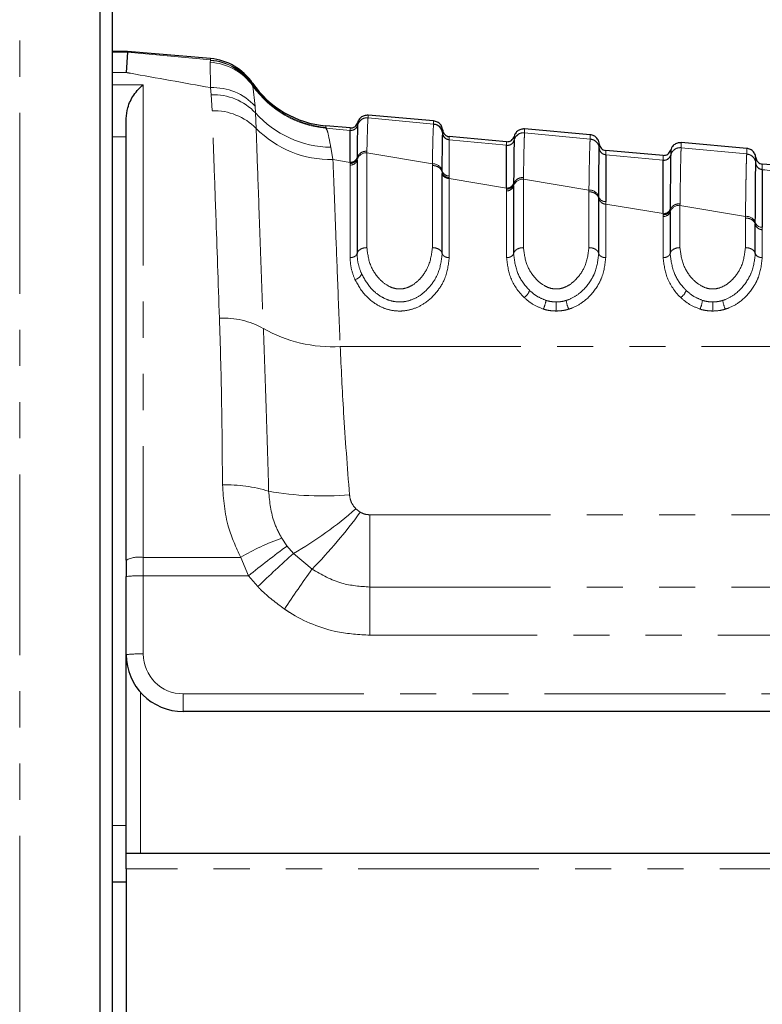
# Model space of a CAD drawing. Header units: millimetres. Extents: x 186 to 9508, y 327 to 8143.
# Tile 7 of 53: x 878 to 904, y 2529 to 2563. Entities that reach past the tile are written whole.
import ezdxf

# ---------------------------------------------------------------- set-up
doc = ezdxf.new("R2010")
doc.units = ezdxf.units.MM
doc.linetypes.add('PHANTOM', pattern=[12.7, 6.35, -1.27, 1.27, -1.27, 1.27, -1.27])

msp = doc.modelspace()

# ---------------------------------------------------------------- linework, layer by layer
at = {"color": 8, "linetype": 'PHANTOM', "lineweight": 18}
for p, q in [((877.967, 3576.12), (877.967, 702.12)), ((880.786, 702.12), (880.786, 2810.949)), ((881.754, 2562.256), (881.21, 2562.256)), ((884.676, 2561.98), (881.754, 2562.256)), ((884.657, 2561.899), (884.666, 2561.967)), ((884.666, 2561.967), (884.676, 2561.98)), ((884.672, 2561.009), (884.657, 2561.899)), ((881.21, 2561.54), (881.71, 2561.54)), ((881.21, 2561.113), (882.31, 2561.113)), ((882.31, 2561.113), (882.31, 2544.506)), ((884.699, 2560.761), (884.672, 2561.009)), ((886.148, 2561.169), (886.149, 2561.121)), ((886.149, 2561.121), (886.151, 2561.111)), ((886.151, 2561.111), (886.162, 2561.066)), ((886.162, 2561.066), (886.238, 2560.357)), ((884.731, 2560.2), (884.699, 2560.761)), ((886.238, 2560.357), (886.252, 2560.12)), ((886.252, 2560.12), (886.273, 2559.577)), ((890.207, 2559.95), (890.207, 2559.948)), ((892.51, 2559.728), (890.207, 2559.948)), ((889.575, 2559.506), (888.723, 2559.587)), ((889.838, 2559.69), (889.838, 2559.687)), ((881.71, 2559.28), (881.21, 2559.28)), ((889.575, 2559.504), (889.575, 2559.506)), ((889.575, 2559.501), (889.575, 2559.504)), ((892.828, 2559.403), (892.828, 2559.405)), ((895.338, 2559.296), (895.338, 2559.295)), ((895.338, 2559.202), (895.338, 2559.168)), ((895.707, 2559.426), (895.707, 2559.423)), ((898.01, 2559.203), (895.707, 2559.423)), ((898.01, 2559.2), (898.01, 2559.203)), ((888.895, 2558.914), (888.973, 2558.482)), ((893.056, 2559.179), (893.056, 2559.176)), ((893.056, 2559.176), (893.056, 2559.174)), ((895.075, 2558.982), (893.056, 2559.174)), ((895.075, 2558.98), (895.075, 2558.982)), ((895.075, 2558.977), (895.075, 2558.98)), ((895.338, 2559.166), (895.338, 2559.163)), ((898.328, 2558.88), (898.328, 2558.883)), ((898.328, 2558.878), (898.328, 2558.88)), ((901.207, 2558.902), (901.207, 2558.899)), ((903.51, 2558.68), (901.207, 2558.899)), ((889.82, 2558.564), (889.82, 2558.525)), ((889.82, 2558.525), (889.82, 2558.467)), ((890.166, 2558.779), (890.165, 2558.72)), ((890.165, 2558.72), (890.165, 2555.388)), ((890.165, 2558.72), (892.466, 2558.334)), ((898.556, 2558.655), (898.556, 2558.652)), ((898.556, 2558.652), (898.556, 2558.65)), ((900.575, 2558.458), (898.556, 2558.65)), ((900.838, 2558.641), (900.838, 2558.639)), ((903.51, 2558.677), (903.51, 2558.68)), ((888.973, 2558.482), (889.574, 2558.384)), ((889.574, 2558.287), (889.574, 2558.345)), ((889.574, 2555.036), (889.574, 2558.287)), ((892.465, 2555.388), (892.465, 2558.275)), ((900.575, 2558.456), (900.575, 2558.458)), ((900.575, 2558.453), (900.575, 2558.456)), ((903.828, 2558.357), (903.828, 2558.36)), ((903.828, 2558.355), (903.828, 2558.357)), ((892.81, 2558.028), (892.811, 2558.085)), ((892.81, 2557.988), (892.81, 2558.028)), ((893.056, 2557.906), (893.057, 2557.851)), ((893.057, 2557.851), (893.057, 2557.813)), ((893.057, 2557.813), (893.057, 2555.036)), ((893.057, 2557.813), (895.074, 2557.482)), ((895.666, 2557.855), (895.665, 2557.796)), ((904.056, 2558.131), (904.056, 2558.128)), ((904.056, 2558.128), (904.056, 2558.126)), ((895.074, 2557.443), (895.074, 2557.482)), ((895.32, 2557.653), (895.32, 2557.614)), ((895.32, 2557.614), (895.32, 2557.556)), ((895.665, 2557.796), (895.665, 2555.388)), ((895.665, 2557.796), (897.965, 2557.409)), ((895.074, 2557.385), (895.074, 2557.443)), ((895.074, 2555.036), (895.074, 2557.385)), ((897.965, 2555.388), (897.965, 2557.351)), ((898.31, 2557.117), (898.311, 2557.174)), ((898.557, 2557.005), (898.557, 2556.911)), ((898.557, 2556.911), (898.557, 2555.036)), ((898.557, 2556.911), (900.574, 2556.581)), ((901.166, 2556.932), (901.165, 2556.872)), ((901.165, 2556.872), (901.165, 2555.388)), ((901.165, 2556.872), (903.465, 2556.487)), ((900.574, 2556.541), (900.574, 2556.581)), ((900.574, 2556.484), (900.574, 2556.541)), ((900.574, 2555.036), (900.574, 2556.484)), ((900.82, 2556.743), (900.82, 2556.704)), ((900.82, 2556.704), (900.82, 2556.646)), ((903.465, 2555.388), (903.465, 2556.428)), ((903.81, 2556.208), (903.811, 2556.265)), ((904.057, 2556.105), (904.057, 2556.011)), ((904.057, 2556.011), (904.057, 2555.036)), ((889.226, 2551.912), (916.976, 2551.912)), ((889.78, 2546.21), (889.933, 2546.093)), ((890.271, 2543.463), (890.271, 2546.003)), ((890.271, 2546.003), (908.848, 2546.003)), ((887.171, 2545.178), (887.358, 2544.905)), ((887.358, 2544.905), (887.586, 2544.642)), ((882.31, 2544.506), (885.732, 2544.506)), ((882.31, 2543.855), (882.31, 2544.506)), ((886.001, 2543.855), (885.732, 2544.506)), ((887.586, 2544.642), (888.237, 2544.088)), ((882.31, 2543.855), (882.31, 2541.111)), ((886.001, 2543.855), (882.31, 2543.855)), ((886.333, 2543.477), (886.001, 2543.855)), ((890.271, 2541.769), (890.271, 2543.463)), ((890.271, 2543.463), (908.848, 2543.463)), ((908.848, 2541.769), (890.271, 2541.769)), ((882.21, 2539.768), (882.21, 2534.111)), ((883.71, 2539.711), (908.448, 2539.711)), ((883.71, 2539.09), (883.71, 2539.711)), ((881.21, 2535.09), (881.71, 2535.09)), ((908.91, 2533.563), (881.71, 2533.563))]:
    msp.add_line(p, q, dxfattribs=at)
at = {"color": 7, "linetype": 'Continuous', "lineweight": 25}
for p, q in [((880.792, 702.12), (880.792, 2810.947)), ((881.21, 2810.611), (881.21, 2504.527)), ((881.754, 2562.283), (881.21, 2562.283)), ((881.754, 2562.256), (881.71, 2561.54)), ((881.754, 2562.256), (881.754, 2562.283)), ((884.674, 2562.028), (881.754, 2562.283)), ((881.71, 2544.407), (881.71, 2559.925)), ((892.51, 2559.837), (890.207, 2560.038)), ((889.575, 2559.592), (888.726, 2559.666)), ((889.838, 2559.692), (889.838, 2559.69)), ((892.51, 2559.725), (892.51, 2559.728)), ((898.01, 2559.355), (895.707, 2559.557)), ((892.828, 2559.405), (892.828, 2559.408)), ((895.075, 2559.11), (893.056, 2559.287)), ((895.338, 2559.168), (895.338, 2559.166)), ((898.328, 2558.88), (898.328, 2558.878)), ((903.51, 2558.874), (901.207, 2559.076)), ((900.575, 2558.629), (898.556, 2558.806)), ((900.838, 2558.643), (900.838, 2558.641)), ((889.82, 2558.467), (889.82, 2555.182)), ((906.075, 2558.148), (904.056, 2558.325)), ((892.81, 2555.182), (892.81, 2557.988)), ((895.32, 2557.556), (895.32, 2555.182)), ((898.31, 2555.182), (898.31, 2557.117)), ((900.82, 2556.646), (900.82, 2555.182)), ((903.81, 2555.182), (903.81, 2556.208)), ((881.71, 2544.407), (881.71, 2543.834)), ((881.71, 2541.09), (881.71, 2543.834)), ((881.71, 2534.111), (881.71, 2541.09)), ((908.448, 2539.09), (883.71, 2539.09)), ((881.71, 2534.111), (908.91, 2534.111)), ((881.71, 2533.563), (881.71, 2534.111)), ((881.71, 2533.563), (881.71, 2509.361)), ((881.71, 2533.09), (881.21, 2533.09))]:
    msp.add_line(p, q, dxfattribs=at)
at = {"color": 8, "linetype": 'PHANTOM', "lineweight": 18}
for centre, radius, start, end in [((884.508, 2559.976), 1.997, 34.6394, 85.4623), ((884.502, 2559.987), 2, 34.5415, 85.0106), ((884.542, 2559.916), 1.987, 35.3562, 86.6876), ((884.751, 2558.994), 2.017, 42.5388, 92.2464), ((889.033, 2563.098), 3.5, 214.5894, 265.0121), ((889.03, 2563.076), 3.503, 215.0325, 264.9699), ((884.761, 2558.709), 2.053, 43.419, 91.7179), ((884.779, 2558.098), 2.102, 44.7165, 91.3346), ((888.951, 2562.537), 3.623, 221.8331, 269.1075), ((890.177, 2559.599), 0.35, 84.984, 165.4362), ((888.893, 2562.162), 3.68, 224.6086, 271.2369), ((889.596, 2559.755), 0.25, 264.9915, 345.3772), ((889.596, 2559.75), 0.25, 265.0876, 345.4178), ((893.078, 2559.428), 0.25, 184.6298, 265.0363), ((893.077, 2559.423), 0.25, 184.6811, 265.025), ((895.677, 2559.074), 0.35, 84.9795, 165.4034), ((897.98, 2558.855), 0.35, 4.6442, 85.0509), ((895.096, 2559.231), 0.25, 264.9872, 345.3626), ((895.096, 2559.226), 0.25, 265.0466, 345.3845), ((898.577, 2558.903), 0.25, 184.6441, 265.0508), ((898.577, 2558.899), 0.25, 184.682, 265.0395), ((901.177, 2558.55), 0.35, 84.9752, 165.3781), ((889.586, 2558.625), 0.242, 267.0618, 345.3897), ((890.148, 2558.381), 0.339, 87.1328, 165.3153), ((900.596, 2558.707), 0.25, 264.9829, 345.3482), ((900.596, 2558.702), 0.25, 265.021, 345.3592), ((903.48, 2558.331), 0.35, 4.6582, 85.0651), ((889.586, 2558.529), 0.242, 267.1328, 345.3153), ((892.484, 2557.995), 0.339, 15.3817, 93.1472), ((904.077, 2558.38), 0.25, 184.6582, 265.065), ((904.077, 2558.375), 0.25, 184.6874, 265.0538), ((893.043, 2558.054), 0.241, 195.7077, 273.3443), ((893.045, 2558.148), 0.242, 195.102, 272.7861), ((895.09, 2557.722), 0.24, 266.157, 343.4451), ((895.089, 2557.625), 0.241, 266.2357, 343.3348), ((895.643, 2557.459), 0.337, 86.2357, 163.3348), ((897.989, 2557.073), 0.337, 17.4404, 94.0236), ((898.541, 2557.245), 0.241, 197.1349, 273.7063), ((901.138, 2556.538), 0.336, 85.3876, 161.2043), ((900.594, 2556.819), 0.239, 265.3009, 341.3409), ((900.593, 2556.723), 0.24, 265.3876, 341.2043), ((903.494, 2556.152), 0.336, 19.6451, 94.8472), ((904.037, 2556.344), 0.24, 199.3137, 274.5626), ((889.688, 2554.574), 0.311, 280.69, 339.4552), ((895.472, 2554.006), 0.424, 300.371, 344.024), ((900.972, 2554.006), 0.424, 300.371, 344.024), ((895.522, 2553.649), 0.94, 333.4988, 353.0668), ((1036.873, 2553.59), 140.056, 180.04546, 180.17627), ((898.119, 2553.647), 0.958, 186.7991, 206.0011), ((901.022, 2553.649), 0.94, 333.4988, 353.0668), ((1042.373, 2553.59), 140.056, 180.04546, 180.17627), ((903.619, 2553.647), 0.958, 186.7991, 206.0011), ((885.148, 2550.087), 2.822, 60.7593, 93.3236), ((888.962, 2556.824), 4.92, 240.3309, 273.0709), ((885.243, 2542.218), 4.837, 72.2918, 91.7937), ((888.623, 2557.947), 11.284, 260.2578, 274.7295), ((880.396, 2557.022), 14.317, 300.1498, 310.9562), ((874.883, 2557.107), 18.65, 315.7261, 323.8021), ((889.677, 2537.926), 7.673, 109.0585, 120.9417), ((911.812, 2511.907), 41.071, 126.5413, 128.935), ((882.164, 2543.524), 0.993, 81.5517, 117.209), ((917.118, 2511.622), 44.299, 131.8075, 134.0214), ((934.501, 2511.007), 56.875, 144.434, 146.1493), ((882.16, 2539.541), 4.316, 88.0109, 95.9867), ((882.16, 2536.798), 4.316, 88.0109, 95.9867), ((883.71, 2541.111), 1.4, 180, 270)]:
    msp.add_arc(centre, radius, start, end, dxfattribs=at)
at = {"color": 7, "linetype": 'Continuous', "lineweight": 25}
for centre, radius, start, end in [((884.5, 2560.036), 2, 34.5212, 85), ((889.031, 2563.152), 3.5, 214.5212, 265), ((892.48, 2559.379), 0.35, 4.6299, 85.0364), ((883.71, 2541.09), 2, 180, 270)]:
    msp.add_arc(centre, radius, start, end, dxfattribs=at)
at = {"color": 8, "linetype": 'PHANTOM', "lineweight": 18}
for points, knots in [([(884.676, 2561.98), (884.675, 2561.993), (884.675, 2562.021), (884.674, 2562.026), (884.674, 2562.028)], [0, 0, 0, 0, 0.458483, 1, 1, 1, 1]), ([(881.71, 2561.54), (881.759, 2561.531), (882.733, 2561.357), (883.728, 2561.179), (884.672, 2561.009)], [0, 0, 0, 0, 0.05035, 1, 1, 1, 1]), ([(884.985, 2552.905), (884.941, 2554.161), (884.869, 2556.232), (884.786, 2558.6), (884.749, 2559.663), (884.731, 2560.2)], [0, 0, 0, 0, 0.433271, 0.71391, 1, 1, 1, 1]), ([(890.207, 2559.95), (890.161, 2559.949), (890.069, 2559.947), (889.947, 2559.876), (889.869, 2559.783), (889.847, 2559.715), (889.838, 2559.69)], [0, 0, 0, 0, 0.279598, 0.559198, 0.838799, 1, 1, 1, 1]), ([(890.207, 2559.948), (890.207, 2559.947), (890.201, 2559.918), (890.188, 2559.709), (890.173, 2559.092), (890.166, 2558.779)], [0, 0, 0, 0, 0.002812, 0.494132, 1, 1, 1, 1]), ([(890.207, 2560.038), (890.207, 2560.038), (890.207, 2560.038), (890.207, 2560.024), (890.207, 2559.975), (890.207, 2559.95)], [0, 0, 0, 0, 0.024033, 0.499895, 1, 1, 1, 1]), ([(886.273, 2559.577), (886.295, 2558.961), (886.34, 2557.711), (886.427, 2555.312), (886.495, 2553.443), (886.527, 2552.55)], [0, 0, 0, 0, 0.336899, 0.683337, 1, 1, 1, 1]), ([(888.729, 2559.611), (888.729, 2559.61), (888.729, 2559.602), (888.726, 2559.594), (888.723, 2559.587)], [0, 0, 0, 0, 0.194649, 1, 1, 1, 1]), ([(888.723, 2559.587), (888.745, 2559.553), (888.796, 2559.469), (888.858, 2559.119), (888.895, 2558.914)], [0, 0, 0, 0, 0.412049, 1, 1, 1, 1]), ([(888.726, 2559.666), (888.727, 2559.663), (888.727, 2559.659), (888.728, 2559.627), (888.729, 2559.611)], [0, 0, 0, 0, 0.508496, 1, 1, 1, 1]), ([(889.575, 2559.506), (889.575, 2559.53), (889.574, 2559.569), (889.575, 2559.589), (889.575, 2559.591), (889.575, 2559.592)], [0, 0, 0, 0, 0.494543, 0.782677, 1, 1, 1, 1]), ([(889.838, 2559.778), (889.838, 2559.777), (889.838, 2559.777), (889.838, 2559.771), (889.838, 2559.77)], [0, 0, 0, 0, 0.785522, 1, 1, 1, 1]), ([(892.466, 2558.334), (892.468, 2558.461), (892.475, 2558.849), (892.489, 2559.407), (892.502, 2559.671), (892.509, 2559.72), (892.51, 2559.725)], [0, 0, 0, 0, 0.160385, 0.490153, 0.944734, 1, 1, 1, 1]), ([(892.51, 2559.728), (892.51, 2559.733), (892.51, 2559.768), (892.51, 2559.815), (892.51, 2559.836), (892.51, 2559.836), (892.51, 2559.837)], [0, 0, 0, 0, 0.0661, 0.493687, 0.921273, 1, 1, 1, 1]), ([(895.707, 2559.557), (895.707, 2559.555), (895.707, 2559.551), (895.707, 2559.518), (895.707, 2559.475), (895.707, 2559.433), (895.707, 2559.426)], [0, 0, 0, 0, 0.305202, 0.499842, 0.916458, 1, 1, 1, 1]), ([(893.056, 2559.287), (893.056, 2559.286), (893.056, 2559.283), (893.056, 2559.256), (893.056, 2559.209), (893.056, 2559.179)], [0, 0, 0, 0, 0.250008, 0.50632, 1, 1, 1, 1]), ([(895.707, 2559.426), (895.661, 2559.424), (895.569, 2559.422), (895.447, 2559.352), (895.369, 2559.259), (895.347, 2559.191), (895.338, 2559.166)], [0, 0, 0, 0, 0.279611, 0.559221, 0.838832, 1, 1, 1, 1]), ([(895.707, 2559.423), (895.704, 2559.378), (895.697, 2559.3), (895.686, 2558.937), (895.676, 2558.476), (895.669, 2558.027), (895.666, 2557.855)], [0, 0, 0, 0, 0.2849259, 0.4961002, 0.8071302, 1, 1, 1, 1]), ([(897.965, 2557.409), (897.966, 2557.414), (897.97, 2557.722), (897.977, 2558.181), (897.989, 2558.73), (898, 2559.076), (898.007, 2559.163), (898.01, 2559.2)], [0, 0, 0, 0, 0.004308, 0.292825, 0.491944, 0.782685, 1, 1, 1, 1]), ([(898.01, 2559.203), (898.01, 2559.232), (898.01, 2559.278), (898.01, 2559.331), (898.01, 2559.353), (898.01, 2559.355), (898.01, 2559.355)], [0, 0, 0, 0, 0.314829, 0.495571, 0.884785, 1, 1, 1, 1]), ([(898.328, 2558.88), (898.325, 2558.906), (898.314, 2558.978), (898.254, 2559.082), (898.146, 2559.173), (898.055, 2559.191), (898.01, 2559.2)], [0, 0, 0, 0, 0.161012, 0.440674, 0.720337, 1, 1, 1, 1]), ([(893.056, 2559.174), (893.056, 2559.167), (893.056, 2559.129), (893.056, 2558.947), (893.056, 2558.531), (893.056, 2558.125), (893.056, 2557.906)], [0, 0, 0, 0, 0.08676, 0.421461, 0.689498, 1, 1, 1, 1]), ([(895.075, 2558.982), (895.075, 2559.002), (895.074, 2559.042), (895.074, 2559.095), (895.075, 2559.104), (895.075, 2559.11)], [0, 0, 0, 0, 0.261529, 0.496401, 1, 1, 1, 1]), ([(901.207, 2558.902), (901.161, 2558.9), (901.069, 2558.898), (900.946, 2558.827), (900.869, 2558.735), (900.847, 2558.666), (900.838, 2558.641)], [0, 0, 0, 0, 0.279617, 0.559234, 0.838851, 1, 1, 1, 1]), ([(901.207, 2558.899), (901.207, 2558.894), (901.203, 2558.856), (901.197, 2558.702), (901.189, 2558.366), (901.179, 2557.864), (901.171, 2557.325), (901.166, 2556.932)], [0, 0, 0, 0, 0.037003, 0.308027, 0.496839, 0.632749, 1, 1, 1, 1]), ([(901.207, 2559.076), (901.207, 2559.072), (901.207, 2559.067), (901.207, 2559.025), (901.207, 2558.975), (901.207, 2558.919), (901.207, 2558.902)], [0, 0, 0, 0, 0.3308948, 0.4997867, 0.8377138, 1, 1, 1, 1]), ([(903.51, 2558.68), (903.51, 2558.682), (903.51, 2558.725), (903.51, 2558.778), (903.51, 2558.839), (903.51, 2558.869), (903.51, 2558.873), (903.51, 2558.874)], [0, 0, 0, 0, 0.0173915, 0.3369317, 0.4966963, 0.8162996, 1, 1, 1, 1]), ([(889.574, 2558.345), (889.603, 2558.347), (889.661, 2558.352), (889.738, 2558.393), (889.797, 2558.451), (889.812, 2558.501), (889.82, 2558.525)], [0, 0, 0, 0, 0.250001, 0.500001, 0.750001, 1, 1, 1, 1]), ([(890.166, 2558.779), (890.12, 2558.775), (890.028, 2558.766), (889.912, 2558.695), (889.843, 2558.609), (889.826, 2558.548), (889.82, 2558.525)], [0, 0, 0, 0, 0.279724, 0.559449, 0.839173, 1, 1, 1, 1]), ([(898.556, 2558.806), (898.556, 2558.803), (898.556, 2558.799), (898.556, 2558.759), (898.556, 2558.698), (898.556, 2558.655)], [0, 0, 0, 0, 0.287751, 0.504438, 1, 1, 1, 1]), ([(900.575, 2558.458), (900.575, 2558.488), (900.574, 2558.54), (900.574, 2558.61), (900.575, 2558.621), (900.575, 2558.629)], [0, 0, 0, 0, 0.29402, 0.497422, 1, 1, 1, 1]), ([(903.465, 2556.487), (903.471, 2556.917), (903.479, 2557.5), (903.489, 2558.049), (903.497, 2558.417), (903.505, 2558.614), (903.509, 2558.666), (903.51, 2558.677)], [0, 0, 0, 0, 0.363104, 0.492334, 0.672218, 0.929868, 1, 1, 1, 1]), ([(903.828, 2558.357), (903.825, 2558.383), (903.814, 2558.454), (903.754, 2558.559), (903.646, 2558.649), (903.555, 2558.667), (903.51, 2558.677)], [0, 0, 0, 0, 0.161031, 0.440687, 0.720344, 1, 1, 1, 1]), ([(888.973, 2558.482), (889.002, 2557.721), (889.05, 2556.472), (889.139, 2554.157), (889.197, 2552.665), (889.226, 2551.912)], [0, 0, 0, 0, 0.435994, 0.71534, 1, 1, 1, 1]), ([(889.574, 2558.345), (889.574, 2558.345), (889.574, 2558.358), (889.574, 2558.371), (889.574, 2558.384)], [0, 0, 0, 0, 0.009455, 1, 1, 1, 1]), ([(892.465, 2558.275), (892.465, 2558.275), (892.465, 2558.295), (892.465, 2558.314), (892.466, 2558.334)], [0, 0, 0, 0, 0.0094, 1, 1, 1, 1]), ([(892.465, 2558.275), (892.511, 2558.27), (892.603, 2558.261), (892.719, 2558.192), (892.788, 2558.109), (892.804, 2558.05), (892.81, 2558.028)], [0, 0, 0, 0, 0.281356, 0.561532, 0.840526, 1, 1, 1, 1]), ([(904.056, 2558.325), (904.056, 2558.321), (904.056, 2558.315), (904.056, 2558.263), (904.056, 2558.186), (904.056, 2558.131)], [0, 0, 0, 0, 0.311783, 0.503313, 1, 1, 1, 1]), ([(895.666, 2557.855), (895.62, 2557.851), (895.528, 2557.842), (895.412, 2557.775), (895.343, 2557.693), (895.326, 2557.635), (895.32, 2557.614)], [0, 0, 0, 0, 0.279704, 0.559409, 0.839113, 1, 1, 1, 1]), ([(906.075, 2557.935), (905.875, 2557.954), (905.201, 2558.018), (904.529, 2558.082), (904.056, 2558.126)], [0, 0, 0, 0, 0.297159, 1, 1, 1, 1]), ([(895.074, 2557.443), (895.103, 2557.445), (895.161, 2557.45), (895.238, 2557.488), (895.297, 2557.544), (895.312, 2557.591), (895.32, 2557.614)], [0, 0, 0, 0, 0.2500009, 0.5000012, 0.7500009, 1, 1, 1, 1]), ([(897.965, 2557.351), (897.965, 2557.351), (897.965, 2557.371), (897.965, 2557.39), (897.965, 2557.409)], [0, 0, 0, 0, 0.009508, 1, 1, 1, 1]), ([(897.965, 2557.351), (898.011, 2557.347), (898.103, 2557.338), (898.219, 2557.273), (898.287, 2557.194), (898.304, 2557.138), (898.31, 2557.117)], [0, 0, 0, 0, 0.279613, 0.559227, 0.83884, 1, 1, 1, 1]), ([(898.557, 2556.911), (898.527, 2556.917), (898.469, 2556.928), (898.392, 2556.975), (898.334, 2557.039), (898.318, 2557.091), (898.31, 2557.117)], [0, 0, 0, 0, 0.249971, 0.499954, 0.749961, 1, 1, 1, 1]), ([(901.166, 2556.932), (901.12, 2556.928), (901.028, 2556.92), (900.912, 2556.856), (900.843, 2556.779), (900.826, 2556.724), (900.82, 2556.704)], [0, 0, 0, 0, 0.279692, 0.559386, 0.839081, 1, 1, 1, 1]), ([(900.574, 2556.541), (900.603, 2556.544), (900.661, 2556.548), (900.738, 2556.585), (900.797, 2556.637), (900.812, 2556.682), (900.82, 2556.704)], [0, 0, 0, 0, 0.250001, 0.500001, 0.750001, 1, 1, 1, 1]), ([(903.465, 2556.428), (903.465, 2556.428), (903.465, 2556.448), (903.465, 2556.467), (903.465, 2556.487)], [0, 0, 0, 0, 0.0095779, 1, 1, 1, 1]), ([(903.465, 2556.428), (903.511, 2556.424), (903.603, 2556.416), (903.719, 2556.355), (903.787, 2556.28), (903.804, 2556.227), (903.81, 2556.208)], [0, 0, 0, 0, 0.279617, 0.559234, 0.838851, 1, 1, 1, 1]), ([(904.057, 2556.011), (904.027, 2556.017), (903.969, 2556.028), (903.892, 2556.073), (903.834, 2556.134), (903.818, 2556.183), (903.81, 2556.208)], [0, 0, 0, 0, 0.249976, 0.499962, 0.749967, 1, 1, 1, 1]), ([(890.165, 2555.388), (890.119, 2555.384), (890.028, 2555.377), (889.912, 2555.32), (889.843, 2555.25), (889.826, 2555.201), (889.82, 2555.182)], [0, 0, 0, 0, 0.279636, 0.559272, 0.838908, 1, 1, 1, 1]), ([(890.165, 2555.388), (890.191, 2555.174), (890.238, 2554.792), (890.536, 2554.33), (890.848, 2554.066), (891.11, 2553.952), (891.336, 2553.925), (891.561, 2553.965), (891.805, 2554.083), (892.09, 2554.331), (892.388, 2554.78), (892.436, 2555.161), (892.465, 2555.388)], [0, 0, 0, 0, 0.181496, 0.323762, 0.408831, 0.462283, 0.504169, 0.545965, 0.600528, 0.677267, 0.807828, 1, 1, 1, 1]), ([(892.465, 2555.388), (892.511, 2555.384), (892.603, 2555.377), (892.719, 2555.32), (892.787, 2555.25), (892.804, 2555.201), (892.81, 2555.182)], [0, 0, 0, 0, 0.279636, 0.559272, 0.838908, 1, 1, 1, 1]), ([(895.665, 2555.388), (895.619, 2555.384), (895.528, 2555.377), (895.412, 2555.32), (895.343, 2555.25), (895.326, 2555.201), (895.32, 2555.182)], [0, 0, 0, 0, 0.279636, 0.559272, 0.838908, 1, 1, 1, 1]), ([(895.665, 2555.388), (895.691, 2555.174), (895.738, 2554.792), (896.036, 2554.33), (896.348, 2554.065), (896.61, 2553.952), (896.836, 2553.925), (897.061, 2553.965), (897.305, 2554.083), (897.59, 2554.331), (897.888, 2554.78), (897.936, 2555.161), (897.965, 2555.388)], [0, 0, 0, 0, 0.1815485, 0.3237951, 0.4088504, 0.462296, 0.5041852, 0.5459836, 0.6005596, 0.6773038, 0.8079076, 1, 1, 1, 1]), ([(897.965, 2555.388), (898.011, 2555.384), (898.103, 2555.377), (898.219, 2555.32), (898.287, 2555.25), (898.304, 2555.201), (898.31, 2555.182)], [0, 0, 0, 0, 0.279636, 0.559272, 0.838908, 1, 1, 1, 1]), ([(901.165, 2555.388), (901.119, 2555.384), (901.028, 2555.377), (900.912, 2555.32), (900.843, 2555.25), (900.826, 2555.201), (900.82, 2555.182)], [0, 0, 0, 0, 0.279636, 0.559272, 0.838908, 1, 1, 1, 1]), ([(901.165, 2555.388), (901.191, 2555.174), (901.238, 2554.792), (901.536, 2554.33), (901.848, 2554.065), (902.11, 2553.952), (902.336, 2553.925), (902.561, 2553.965), (902.805, 2554.083), (903.09, 2554.331), (903.388, 2554.78), (903.436, 2555.161), (903.465, 2555.388)], [0, 0, 0, 0, 0.181549, 0.323795, 0.40885, 0.462296, 0.504185, 0.545984, 0.60056, 0.677304, 0.807908, 1, 1, 1, 1]), ([(903.465, 2555.388), (903.511, 2555.384), (903.603, 2555.377), (903.719, 2555.32), (903.787, 2555.25), (903.804, 2555.201), (903.81, 2555.182)], [0, 0, 0, 0, 0.279636, 0.559272, 0.838908, 1, 1, 1, 1]), ([(889.82, 2555.182), (889.827, 2555.062), (889.841, 2554.823), (889.933, 2554.584), (889.98, 2554.464)], [0, 0, 0, 0, 0.500117, 1, 1, 1, 1]), ([(889.98, 2554.464), (890.081, 2554.281), (890.252, 2553.972), (890.645, 2553.657), (890.996, 2553.509), (891.239, 2553.476), (891.48, 2553.484), (891.746, 2553.542), (892.116, 2553.742), (892.445, 2554.077), (892.739, 2554.578), (892.783, 2554.954), (892.81, 2555.182)], [0, 0, 0, 0, 0.159617, 0.26824, 0.335062, 0.398894, 0.414917, 0.481423, 0.563154, 0.683873, 0.808015, 1, 1, 1, 1]), ([(895.32, 2555.182), (895.347, 2554.958), (895.396, 2554.546), (895.664, 2554.109), (895.851, 2553.918), (895.879, 2553.889)], [0, 0, 0, 0, 0.500688, 0.922786, 1, 1, 1, 1]), ([(897.168, 2553.533), (897.201, 2553.544), (897.362, 2553.599), (897.712, 2553.811), (897.995, 2554.153), (898.248, 2554.639), (898.284, 2554.954), (898.31, 2555.182)], [0, 0, 0, 0, 0.0414369, 0.2012956, 0.4991793, 0.6372704, 1, 1, 1, 1]), ([(900.82, 2555.182), (900.847, 2554.958), (900.896, 2554.546), (901.164, 2554.109), (901.351, 2553.918), (901.379, 2553.889)], [0, 0, 0, 0, 0.500688, 0.922786, 1, 1, 1, 1]), ([(902.668, 2553.533), (902.701, 2553.544), (902.862, 2553.599), (903.212, 2553.811), (903.495, 2554.153), (903.748, 2554.639), (903.784, 2554.954), (903.81, 2555.182)], [0, 0, 0, 0, 0.041437, 0.201296, 0.499179, 0.63727, 1, 1, 1, 1]), ([(889.746, 2554.268), (889.696, 2554.396), (889.596, 2554.651), (889.581, 2554.907), (889.574, 2555.036)], [0, 0, 0, 0, 0.500182, 1, 1, 1, 1]), ([(893.057, 2555.036), (893.028, 2554.792), (892.979, 2554.388), (892.656, 2553.842), (892.283, 2553.468), (891.847, 2553.235), (891.522, 2553.166), (891.219, 2553.155), (890.918, 2553.195), (890.499, 2553.37), (890.05, 2553.724), (889.858, 2554.068), (889.746, 2554.268)], [0, 0, 0, 0, 0.1808772, 0.2992738, 0.4185359, 0.504076, 0.5773029, 0.5952027, 0.6660745, 0.7374013, 0.8467967, 1, 1, 1, 1]), ([(895.686, 2553.64), (895.684, 2553.642), (895.474, 2553.845), (895.16, 2554.317), (895.102, 2554.796), (895.074, 2555.036)], [0, 0, 0, 0, 0.005036, 0.503601, 1, 1, 1, 1]), ([(898.557, 2555.036), (898.528, 2554.792), (898.489, 2554.454), (898.213, 2553.926), (897.891, 2553.544), (897.49, 2553.304), (897.299, 2553.24), (897.258, 2553.226)], [0, 0, 0, 0, 0.35082, 0.485426, 0.783992, 0.954198, 1, 1, 1, 1]), ([(901.186, 2553.64), (901.184, 2553.642), (900.974, 2553.845), (900.66, 2554.317), (900.602, 2554.796), (900.574, 2555.036)], [0, 0, 0, 0, 0.005036, 0.503601, 1, 1, 1, 1]), ([(904.057, 2555.036), (904.028, 2554.792), (903.989, 2554.454), (903.713, 2553.926), (903.391, 2553.544), (902.99, 2553.304), (902.799, 2553.24), (902.758, 2553.226)], [0, 0, 0, 0, 0.35082, 0.485426, 0.783992, 0.954198, 1, 1, 1, 1]), ([(895.879, 2553.889), (895.961, 2553.816), (896.123, 2553.67), (896.345, 2553.58), (896.455, 2553.535)], [0, 0, 0, 0, 0.500365, 1, 1, 1, 1]), ([(901.379, 2553.889), (901.461, 2553.816), (901.623, 2553.67), (901.845, 2553.58), (901.955, 2553.535)], [0, 0, 0, 0, 0.500365, 1, 1, 1, 1]), ([(896.363, 2553.229), (896.23, 2553.283), (895.971, 2553.387), (895.779, 2553.557), (895.686, 2553.64)], [0, 0, 0, 0, 0.511867, 1, 1, 1, 1]), ([(896.455, 2553.535), (896.469, 2553.531), (896.528, 2553.513), (896.648, 2553.487), (896.756, 2553.482), (896.818, 2553.479)], [0, 0, 0, 0, 0.121302, 0.507466, 1, 1, 1, 1]), ([(896.818, 2553.479), (896.877, 2553.482), (896.984, 2553.487), (897.1, 2553.513), (897.156, 2553.53), (897.168, 2553.533)], [0, 0, 0, 0, 0.492803, 0.897023, 1, 1, 1, 1]), ([(901.863, 2553.229), (901.73, 2553.283), (901.471, 2553.387), (901.279, 2553.557), (901.186, 2553.64)], [0, 0, 0, 0, 0.511867, 1, 1, 1, 1]), ([(901.955, 2553.535), (901.969, 2553.531), (902.028, 2553.513), (902.148, 2553.487), (902.256, 2553.482), (902.318, 2553.479)], [0, 0, 0, 0, 0.121302, 0.507466, 1, 1, 1, 1]), ([(902.318, 2553.479), (902.377, 2553.482), (902.484, 2553.487), (902.6, 2553.513), (902.656, 2553.53), (902.668, 2553.533)], [0, 0, 0, 0, 0.492803, 0.897023, 1, 1, 1, 1]), ([(896.818, 2553.16), (896.741, 2553.163), (896.604, 2553.169), (896.454, 2553.202), (896.381, 2553.224), (896.363, 2553.229)], [0, 0, 0, 0, 0.4965535, 0.8807999, 1, 1, 1, 1]), ([(897.258, 2553.226), (897.244, 2553.222), (897.173, 2553.201), (897.028, 2553.169), (896.893, 2553.163), (896.818, 2553.16)], [0, 0, 0, 0, 0.101098, 0.503376, 1, 1, 1, 1]), ([(902.318, 2553.16), (902.241, 2553.163), (902.104, 2553.169), (901.954, 2553.202), (901.881, 2553.224), (901.863, 2553.229)], [0, 0, 0, 0, 0.4965535, 0.8807999, 1, 1, 1, 1]), ([(902.758, 2553.226), (902.744, 2553.222), (902.673, 2553.201), (902.528, 2553.169), (902.393, 2553.163), (902.318, 2553.16)], [0, 0, 0, 0, 0.101098, 0.503376, 1, 1, 1, 1]), ([(885.091, 2547.053), (885.084, 2548.066), (885.069, 2550.116), (885.013, 2551.968), (884.985, 2552.905)], [0, 0, 0, 0, 0.494604, 1, 1, 1, 1]), ([(886.527, 2552.55), (886.559, 2551.66), (886.623, 2549.856), (886.683, 2547.845), (886.714, 2546.826)], [0, 0, 0, 0, 0.493294, 1, 1, 1, 1]), ([(889.226, 2551.912), (889.262, 2551.153), (889.339, 2549.521), (889.479, 2547.684), (889.554, 2546.701)], [0, 0, 0, 0, 0.4651, 1, 1, 1, 1]), ([(885.732, 2544.506), (885.571, 2544.854), (885.193, 2545.669), (885.128, 2546.549), (885.091, 2547.053)], [0, 0, 0, 0, 0.426608, 1, 1, 1, 1]), ([(886.714, 2546.826), (886.751, 2546.449), (886.807, 2545.874), (887.078, 2545.356), (887.171, 2545.178)], [0, 0, 0, 0, 0.655212, 1, 1, 1, 1]), ([(889.554, 2546.701), (889.57, 2546.601), (889.601, 2546.417), (889.724, 2546.275), (889.78, 2546.21)], [0, 0, 0, 0, 0.5435417, 1, 1, 1, 1]), ([(889.933, 2546.093), (889.951, 2546.083), (890.022, 2546.043), (890.137, 2546.009), (890.235, 2546.004), (890.271, 2546.003)], [0, 0, 0, 0, 0.170024, 0.695982, 1, 1, 1, 1]), ([(888.237, 2544.088), (888.577, 2543.895), (889.211, 2543.538), (889.935, 2543.486), (890.271, 2543.463)], [0, 0, 0, 0, 0.537046, 1, 1, 1, 1]), ([(887.267, 2542.688), (886.979, 2542.903), (886.652, 2543.148), (886.368, 2543.441), (886.333, 2543.477)], [0, 0, 0, 0, 0.878043, 1, 1, 1, 1]), ([(890.271, 2541.769), (889.887, 2541.794), (888.903, 2541.856), (887.895, 2542.277), (887.33, 2542.647), (887.267, 2542.688)], [0, 0, 0, 0, 0.361897, 0.929068, 1, 1, 1, 1])]:
    msp.add_open_spline(points, degree=3, knots=knots, dxfattribs=at)
at = {"color": 7, "linetype": 'Continuous', "lineweight": 25}
for points, knots in [([(881.71, 2559.925), (881.723, 2560.053), (881.756, 2560.369), (881.985, 2560.797), (882.193, 2561.022), (882.309, 2561.112), (882.31, 2561.113)], [0, 0, 0, 0, 0.2338982, 0.5767586, 0.994715, 1, 1, 1, 1]), ([(890.207, 2560.038), (890.161, 2560.037), (890.069, 2560.034), (889.947, 2559.964), (889.869, 2559.871), (889.847, 2559.803), (889.838, 2559.778)], [0, 0, 0, 0, 0.279636, 0.559272, 0.838908, 1, 1, 1, 1]), ([(889.838, 2559.687), (889.834, 2559.553), (889.829, 2559.386), (889.823, 2558.827), (889.821, 2558.639), (889.82, 2558.564)], [0, 0, 0, 0, 0.708615, 0.884881, 1, 1, 1, 1]), ([(889.838, 2559.77), (889.838, 2559.766), (889.838, 2559.754), (889.838, 2559.717), (889.838, 2559.692)], [0, 0, 0, 0, 0.316305, 1, 1, 1, 1]), ([(892.829, 2559.516), (892.825, 2559.542), (892.814, 2559.613), (892.754, 2559.718), (892.646, 2559.809), (892.555, 2559.827), (892.51, 2559.837)], [0, 0, 0, 0, 0.161092, 0.440728, 0.720364, 1, 1, 1, 1]), ([(892.828, 2559.405), (892.825, 2559.431), (892.814, 2559.502), (892.754, 2559.607), (892.645, 2559.697), (892.555, 2559.716), (892.51, 2559.725)], [0, 0, 0, 0, 0.160981, 0.440654, 0.720327, 1, 1, 1, 1]), ([(895.707, 2559.557), (895.661, 2559.556), (895.569, 2559.553), (895.447, 2559.483), (895.369, 2559.39), (895.347, 2559.321), (895.338, 2559.296)], [0, 0, 0, 0, 0.279636, 0.559272, 0.838908, 1, 1, 1, 1]), ([(889.574, 2558.384), (889.574, 2558.564), (889.574, 2559.184), (889.575, 2559.369), (889.575, 2559.501)], [0, 0, 0, 0, 0.291046, 1, 1, 1, 1]), ([(892.811, 2558.085), (892.813, 2558.311), (892.816, 2558.731), (892.822, 2559.163), (892.826, 2559.354), (892.828, 2559.394), (892.828, 2559.403)], [0, 0, 0, 0, 0.310244, 0.578241, 0.913143, 1, 1, 1, 1]), ([(892.828, 2559.408), (892.828, 2559.438), (892.828, 2559.485), (892.828, 2559.512), (892.828, 2559.515), (892.829, 2559.516)], [0, 0, 0, 0, 0.493682, 0.749994, 1, 1, 1, 1]), ([(895.338, 2559.295), (895.338, 2559.288), (895.338, 2559.279), (895.338, 2559.237), (895.338, 2559.21), (895.338, 2559.202)], [0, 0, 0, 0, 0.580101, 0.866799, 1, 1, 1, 1]), ([(898.329, 2559.035), (898.325, 2559.061), (898.314, 2559.132), (898.254, 2559.237), (898.146, 2559.328), (898.055, 2559.346), (898.01, 2559.355)], [0, 0, 0, 0, 0.161092, 0.440728, 0.720364, 1, 1, 1, 1]), ([(895.074, 2557.482), (895.074, 2557.685), (895.074, 2558.094), (895.074, 2558.706), (895.074, 2558.868), (895.075, 2558.977)], [0, 0, 0, 0, 0.2462947, 0.4969608, 1, 1, 1, 1]), ([(895.338, 2559.163), (895.335, 2559.055), (895.331, 2558.895), (895.325, 2558.275), (895.322, 2557.859), (895.32, 2557.653)], [0, 0, 0, 0, 0.50277, 0.753501, 1, 1, 1, 1]), ([(898.311, 2557.174), (898.312, 2557.42), (898.315, 2557.888), (898.321, 2558.516), (898.325, 2558.808), (898.328, 2558.87), (898.328, 2558.878)], [0, 0, 0, 0, 0.260049, 0.495705, 0.929228, 1, 1, 1, 1]), ([(898.328, 2558.883), (898.328, 2558.926), (898.328, 2558.988), (898.328, 2559.028), (898.328, 2559.032), (898.329, 2559.035)], [0, 0, 0, 0, 0.4955633, 0.712251, 1, 1, 1, 1]), ([(901.207, 2559.076), (901.161, 2559.074), (901.069, 2559.072), (900.947, 2559.001), (900.869, 2558.909), (900.847, 2558.84), (900.838, 2558.815)], [0, 0, 0, 0, 0.279636, 0.559272, 0.838908, 1, 1, 1, 1]), ([(903.829, 2558.554), (903.825, 2558.58), (903.814, 2558.651), (903.754, 2558.756), (903.646, 2558.847), (903.555, 2558.865), (903.51, 2558.874)], [0, 0, 0, 0, 0.161092, 0.440728, 0.720364, 1, 1, 1, 1]), ([(898.556, 2558.65), (898.556, 2558.642), (898.556, 2558.585), (898.556, 2558.304), (898.557, 2557.697), (898.557, 2557.243), (898.557, 2557.005)], [0, 0, 0, 0, 0.070691, 0.503986, 0.739713, 1, 1, 1, 1]), ([(900.838, 2558.639), (900.838, 2558.635), (900.835, 2558.574), (900.831, 2558.274), (900.825, 2557.548), (900.822, 2557.029), (900.82, 2556.743)], [0, 0, 0, 0, 0.024925, 0.501984, 0.725309, 1, 1, 1, 1]), ([(900.838, 2558.815), (900.838, 2558.807), (900.838, 2558.796), (900.838, 2558.726), (900.838, 2558.674), (900.838, 2558.643)], [0, 0, 0, 0, 0.502579, 0.705981, 1, 1, 1, 1]), ([(903.828, 2558.36), (903.828, 2558.415), (903.828, 2558.492), (903.828, 2558.544), (903.828, 2558.55), (903.829, 2558.554)], [0, 0, 0, 0, 0.496689, 0.688219, 1, 1, 1, 1]), ([(900.574, 2556.581), (900.574, 2556.861), (900.574, 2557.369), (900.574, 2558.122), (900.574, 2558.317), (900.575, 2558.453)], [0, 0, 0, 0, 0.274548, 0.497884, 1, 1, 1, 1]), ([(903.811, 2556.265), (903.811, 2556.292), (903.813, 2556.635), (903.816, 2557.165), (903.822, 2557.998), (903.826, 2558.207), (903.828, 2558.355)], [0, 0, 0, 0, 0.022107, 0.283651, 0.496206, 1, 1, 1, 1]), ([(904.056, 2558.126), (904.056, 2558.12), (904.056, 2558.052), (904.056, 2557.724), (904.057, 2556.972), (904.057, 2556.42), (904.057, 2556.105)], [0, 0, 0, 0, 0.050673, 0.503819, 0.716324, 1, 1, 1, 1])]:
    msp.add_open_spline(points, degree=3, knots=knots, dxfattribs=at)
for points in [[(889.575, 2559.592), (889.604, 2559.592), (889.663, 2559.593), (889.743, 2559.633), (889.807, 2559.695), (889.828, 2559.75), (889.838, 2559.778)], [(892.829, 2559.516), (892.834, 2559.487), (892.844, 2559.429), (892.897, 2559.357), (892.969, 2559.304), (893.027, 2559.292), (893.056, 2559.287)], [(895.075, 2559.11), (895.104, 2559.111), (895.163, 2559.112), (895.243, 2559.151), (895.307, 2559.214), (895.328, 2559.269), (895.338, 2559.296)], [(898.329, 2559.035), (898.334, 2559.006), (898.344, 2558.948), (898.397, 2558.875), (898.469, 2558.822), (898.527, 2558.811), (898.556, 2558.806)], [(900.575, 2558.629), (900.604, 2558.63), (900.663, 2558.63), (900.743, 2558.67), (900.807, 2558.733), (900.828, 2558.788), (900.838, 2558.815)], [(903.829, 2558.554), (903.834, 2558.525), (903.844, 2558.467), (903.897, 2558.394), (903.969, 2558.341), (904.027, 2558.33), (904.056, 2558.325)]]:
    msp.add_open_spline(points, degree=3, dxfattribs=at)
at = {"color": 8, "linetype": 'PHANTOM', "lineweight": 18}
for points in [[(889.575, 2559.504), (889.604, 2559.505), (889.663, 2559.505), (889.743, 2559.545), (889.807, 2559.607), (889.828, 2559.662), (889.838, 2559.69)], [(892.828, 2559.405), (892.834, 2559.376), (892.844, 2559.318), (892.897, 2559.246), (892.969, 2559.193), (893.027, 2559.182), (893.056, 2559.176)], [(895.075, 2558.98), (895.104, 2558.98), (895.163, 2558.981), (895.243, 2559.021), (895.307, 2559.083), (895.328, 2559.138), (895.338, 2559.166)], [(898.328, 2558.88), (898.334, 2558.851), (898.344, 2558.794), (898.397, 2558.721), (898.469, 2558.668), (898.527, 2558.657), (898.556, 2558.652)], [(900.575, 2558.456), (900.604, 2558.456), (900.663, 2558.457), (900.743, 2558.497), (900.807, 2558.559), (900.828, 2558.614), (900.838, 2558.641)], [(903.828, 2558.357), (903.834, 2558.328), (903.844, 2558.27), (903.897, 2558.198), (903.969, 2558.145), (904.027, 2558.134), (904.056, 2558.128)], [(893.057, 2557.851), (893.027, 2557.854), (892.969, 2557.859), (892.892, 2557.899), (892.834, 2557.956), (892.818, 2558.004), (892.81, 2558.028)], [(889.574, 2555.036), (889.603, 2555.038), (889.661, 2555.042), (889.738, 2555.075), (889.797, 2555.122), (889.812, 2555.162), (889.82, 2555.182)], [(893.057, 2555.036), (893.028, 2555.038), (892.969, 2555.042), (892.892, 2555.075), (892.834, 2555.122), (892.818, 2555.162), (892.81, 2555.182)], [(895.074, 2555.036), (895.103, 2555.038), (895.161, 2555.042), (895.238, 2555.075), (895.297, 2555.122), (895.312, 2555.162), (895.32, 2555.182)], [(898.557, 2555.036), (898.528, 2555.038), (898.469, 2555.042), (898.392, 2555.075), (898.334, 2555.122), (898.318, 2555.162), (898.31, 2555.182)], [(900.574, 2555.036), (900.603, 2555.038), (900.661, 2555.042), (900.738, 2555.075), (900.797, 2555.122), (900.812, 2555.162), (900.82, 2555.182)], [(904.057, 2555.036), (904.028, 2555.038), (903.969, 2555.042), (903.892, 2555.075), (903.834, 2555.122), (903.818, 2555.162), (903.81, 2555.182)]]:
    msp.add_open_spline(points, degree=3, dxfattribs=at)

doc.saveas('drawing.dxf')
